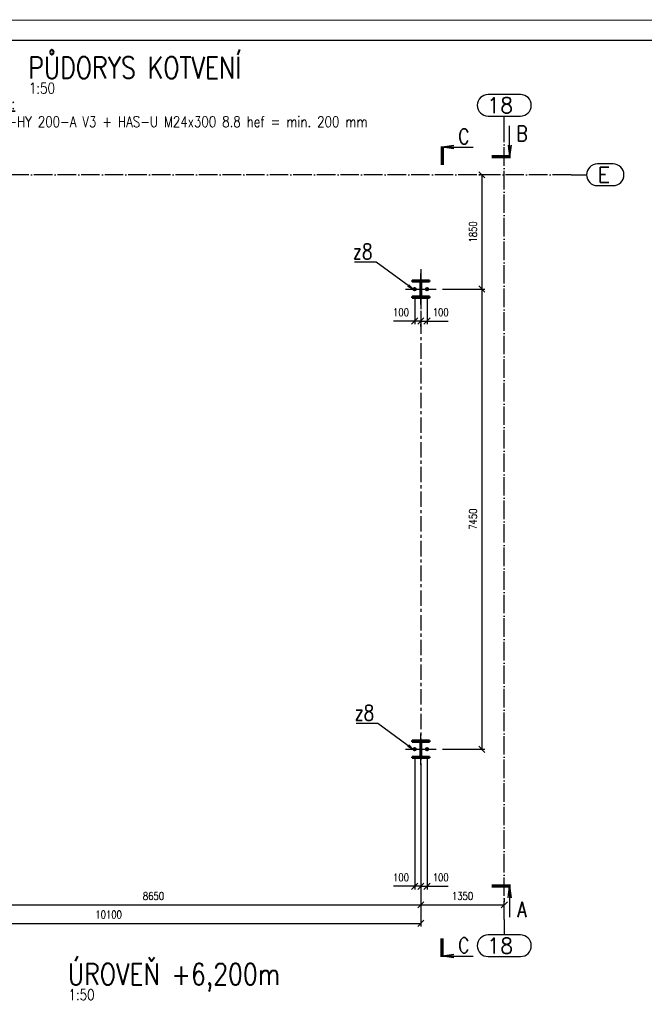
# Paper-space layout 'Layout1' of a CAD drawing. Extents: x -2 to 1033, y -36 to 596.
# Tile 10 of 56: x 130 to 332, y 275 to 594. Entities that reach past the tile are written whole.
import ezdxf
from ezdxf.enums import TextEntityAlignment as Align

# ---------------------------------------------------------------- set-up
doc = ezdxf.new("R2010")
doc.units = 0
for name, pattern in [('ACAD_ISO02W100', [15, 12, -3]), ('ACAD_ISO04W100', [30.5, 24, -3, 0.5, -3]), ('HP_01_CER_B', [8, 5, -1, 1, -1])]:
    doc.linetypes.add(name, pattern=pattern)
doc.layers.get('0').update_dxf_attribs({"linetype": 'CONTINUOUS'})
doc.layers.get('DEFPOINTS').update_dxf_attribs({"color": 132, "linetype": 'CONTINUOUS'})
doc.layers.add('RAMECEK_HP', color=251, linetype='CONTINUOUS')
for name, color, linetype, lineweight in [('SS_KOTVY', 2, 'CONTINUOUS', 35), ('SS_KOTY', 3, 'CONTINUOUS', 25), ('SS_OSY_025', 7, 'HP_01_CER_B', 25), ('SS_PLNA_025', 7, 'CONTINUOUS', 25), ('SS_POPIS_PROFILU', 13, 'CONTINUOUS', 25), ('SS_REZ', 6, 'CONTINUOUS', 70), ('SS_SLOUPY', 143, 'CONTINUOUS', 50), ('SS_SRAFY', 8, 'CONTINUOUS', 18), ('SS_TEXT35', 2, 'CONTINUOUS', 35), ('SS_TEXT7', 6, 'CONTINUOUS', 70)]:
    doc.layers.add(name, color=color, linetype=linetype, lineweight=lineweight)
doc.styles.add('ROMANS', font='romans.shx', dxfattribs={"width": 0.8})
doc.styles.add('romans.shx', font='romans.shx', dxfattribs={"height": 5})
doc.dimstyles.new('A-1_(2.5)_50AS', dxfattribs={"dimtxt": 2.5, "dimasz": 2, "dimexe": 1, "dimexo": 2, "dimgap": 0, "dimtad": 0, "dimdec": 1, "dimlfac": 50, "dimrnd": 1, "dimtxsty": 'ROMANS', "dimblk1": 'OBLIQUE', "dimblk2": 'OBLIQUE', "dimsah": 1, "dimcen": 2, "dimclrd": 256, "dimclre": 256, "dimclrt": 256, "dimadec": 1, "dimazin": 2, "dimtfac": 0.714286, "dimtdec": 1, "dimtmove": 0, "dimatfit": 3, "dimldrblk": 'OPEN', "dimfxl": 1, "dimtvp": 1.142857, "dimtfill": 1, "dimtolj": 1, "dimlwd": -1, "dimlwe": -1, "dimarcsym": 0})
pattern_1 = [(45, (-3807.25321, -274.841623), (-0.0449012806, 0.0449012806), [])]

# ---------------------------------------------------------------- blocks, each defined once
blk = doc.blocks.new('*U6')
at = {"layer": 'RAMECEK_HP', "lineweight": 35, "const_width": 0.35}
for points in [[(0, 594), (0, 0), (841, 0), (841, 594)], [(6.5, 587.5), (6.5, 6.5), (834.5, 6.5), (834.5, 587.5)]]:
    blk.add_lwpolyline(points, close=True, dxfattribs=at)
at = {"layer": 'DEFPOINTS', "style": 'ROMANS', "width": 0.8}
blk.add_attdef('TISK', text='', height=10, dxfattribs=at).set_placement((841, -33), align=Align.RIGHT)
blk = doc.blocks.new('0KRIZ(Z)')
at = {"color": 0, "linetype": 'ByBlock', "ltscale": 0.5}
for p, q in [((0, -0.5), (0, 0.5)), ((-0.5, 0), (0.5, 0)), ((0, 0), (0, 0, 1))]:
    blk.add_line(p, q, dxfattribs=at)
blk = doc.blocks.new('_Oblique')
at = {"color": 0, "linetype": 'ByBlock', "lineweight": -2}
blk.add_line((-0.5, -0.5), (0.5, 0.5), dxfattribs=at)
blk = doc.blocks.new('*D10')
at = {"layer": 'DEFPOINTS', "color": 0, "transparency": 16777216}
for p in [(286.85, 543.96), (264.85, 506.96), (279.57, 506.96)]:
    blk.add_point(p, dxfattribs=at)
at = {"layer": 'SS_KOTY', "transparency": 16777216}
for p, q in [((284.85, 543.96), (278.57, 543.96)), ((279.57, 543.96), (279.57, 506.96)), ((266.85, 506.96), (280.57, 506.96))]:
    blk.add_line(p, q, dxfattribs=at)
at = {"layer": 'SS_KOTY', "transparency": 16777216, "xscale": 2, "yscale": 2, "zscale": 2}
for p, rotation in [((279.57, 543.96), 90), ((279.57, 506.96), 270)]:
    blk.add_blockref('_Oblique', p, dxfattribs=dict(at, rotation=rotation))
at = {"layer": 'SS_KOTY', "transparency": 16777216, "insert": (276.72, 525.46), "char_height": 2.5, "attachment_point": 5, "rotation": 90, "style": 'ROMANS', "bg_fill": 3, "box_fill_scale": 1.1, "bg_fill_color": 256, "bg_fill_true_color": 13158600, "bg_fill_transparency": 0}
blk.add_mtext('\\A1;1850', dxfattribs=at)
blk = doc.blocks.new('_OPEN')
at = {"color": 0, "linetype": 'ByBlock'}
for p, q in [((-1, 0.17), (0, 0)), ((0, 0), (-1, -0.17)), ((0, 0), (-1, 0))]:
    blk.add_line(p, q, dxfattribs=at)
blk = doc.blocks.new('*D11')
at = {"layer": 'DEFPOINTS', "color": 0, "transparency": 16777216}
for p in [(264.85, 506.96), (264.85, 357.96, -10), (279.57, 357.96)]:
    blk.add_point(p, dxfattribs=at)
at = {"layer": 'SS_KOTY', "transparency": 16777216}
for p, q in [((266.85, 506.96), (280.57, 506.96)), ((279.57, 506.96), (279.57, 357.96)), ((266.85, 357.96), (280.57, 357.96))]:
    blk.add_line(p, q, dxfattribs=at)
at = {"layer": 'SS_KOTY', "transparency": 16777216, "xscale": 2, "yscale": 2, "zscale": 2}
for p, rotation in [((279.57, 506.96), 90), ((279.57, 357.96), 270)]:
    blk.add_blockref('_Oblique', p, dxfattribs=dict(at, rotation=rotation))
at = {"layer": 'SS_KOTY', "transparency": 16777216, "insert": (276.72, 432.46), "char_height": 2.5, "attachment_point": 5, "rotation": 90, "style": 'ROMANS', "bg_fill": 3, "box_fill_scale": 1.1, "bg_fill_color": 256, "bg_fill_true_color": 13158600, "bg_fill_transparency": 0}
blk.add_mtext('\\A1;7450', dxfattribs=at)
blk = doc.blocks.new('*D16')
at = {"layer": 'DEFPOINTS', "color": 0, "transparency": 16777216}
for p in [(259.85, 347.83), (86.85, 313.96), (259.85, 307.6)]:
    blk.add_point(p, dxfattribs=at)
at = {"layer": 'SS_KOTY', "transparency": 16777216}
for p, q in [((259.85, 345.83), (259.85, 306.6)), ((86.85, 311.96), (86.85, 306.6)), ((86.85, 307.6), (259.85, 307.6))]:
    blk.add_line(p, q, dxfattribs=at)
at = {"layer": 'SS_KOTY', "transparency": 16777216, "xscale": 2, "yscale": 2, "zscale": 2, "rotation": 180}
blk.add_blockref('_Oblique', (86.85, 307.6), dxfattribs=at)
at = {"layer": 'SS_KOTY', "transparency": 16777216, "xscale": 2, "yscale": 2, "zscale": 2}
blk.add_blockref('_Oblique', (259.85, 307.6), dxfattribs=at)
at = {"layer": 'SS_KOTY', "transparency": 16777216, "insert": (173.35, 310.46), "char_height": 2.5, "attachment_point": 5, "style": 'ROMANS', "bg_fill": 3, "box_fill_scale": 1.1, "bg_fill_color": 256, "bg_fill_true_color": 13158600, "bg_fill_transparency": 0}
blk.add_mtext('\\A1;8650', dxfattribs=at)
blk = doc.blocks.new('*D17')
at = {"layer": 'DEFPOINTS', "color": 0, "transparency": 16777216}
for p in [(259.85, 347.83), (286.85, 307.6), (286.85, 307.6)]:
    blk.add_point(p, dxfattribs=at)
at = {"layer": 'SS_KOTY', "transparency": 16777216}
for p, q in [((259.85, 345.83), (259.85, 306.6)), ((286.85, 309.6), (286.85, 308.6)), ((259.85, 307.6), (286.85, 307.6))]:
    blk.add_line(p, q, dxfattribs=at)
at = {"layer": 'SS_KOTY', "transparency": 16777216, "xscale": 2, "yscale": 2, "zscale": 2, "rotation": 180}
blk.add_blockref('_Oblique', (259.85, 307.6), dxfattribs=at)
at = {"layer": 'SS_KOTY', "transparency": 16777216, "xscale": 2, "yscale": 2, "zscale": 2}
blk.add_blockref('_Oblique', (286.85, 307.6), dxfattribs=at)
at = {"layer": 'SS_KOTY', "transparency": 16777216, "insert": (273.35, 310.46), "char_height": 2.5, "attachment_point": 5, "style": 'ROMANS', "bg_fill": 3, "box_fill_scale": 1.1, "bg_fill_color": 256, "bg_fill_true_color": 13158600, "bg_fill_transparency": 0}
blk.add_mtext('\\A1;1350', dxfattribs=at)
blk = doc.blocks.new('*D18')
at = {"layer": 'DEFPOINTS', "color": 0, "transparency": 16777216}
for p in [(259.85, 347.83), (57.85, 314.78), (259.85, 301.6)]:
    blk.add_point(p, dxfattribs=at)
at = {"layer": 'SS_KOTY', "transparency": 16777216}
for p, q in [((259.85, 345.83), (259.85, 300.6)), ((57.85, 312.78), (57.85, 300.6)), ((57.85, 301.6), (259.85, 301.6))]:
    blk.add_line(p, q, dxfattribs=at)
at = {"layer": 'SS_KOTY', "transparency": 16777216, "xscale": 2, "yscale": 2, "zscale": 2, "rotation": 180}
blk.add_blockref('_Oblique', (57.85, 301.6), dxfattribs=at)
at = {"layer": 'SS_KOTY', "transparency": 16777216, "xscale": 2, "yscale": 2, "zscale": 2}
blk.add_blockref('_Oblique', (259.85, 301.6), dxfattribs=at)
at = {"layer": 'SS_KOTY', "transparency": 16777216, "insert": (158.85, 304.46), "char_height": 2.5, "attachment_point": 5, "style": 'ROMANS', "bg_fill": 3, "box_fill_scale": 1.1, "bg_fill_color": 256, "bg_fill_true_color": 13158600, "bg_fill_transparency": 0}
blk.add_mtext('\\A1;10100', dxfattribs=at)
blk = doc.blocks.new('*D19')
at = {"layer": 'DEFPOINTS', "color": 0, "transparency": 16777216}
for p in [(257.85, 357.52, 1), (259.85, 347.83, 10), (257.85, 313.6)]:
    blk.add_point(p, dxfattribs=at)
at = {"layer": 'SS_KOTY', "transparency": 16777216}
for p, q in [((257.85, 355.52), (257.85, 312.6)), ((259.85, 345.83), (259.85, 312.6)), ((257.85, 313.6), (250.99, 313.6)), ((259.85, 313.6), (257.85, 313.6))]:
    blk.add_line(p, q, dxfattribs=at)
at = {"layer": 'SS_KOTY', "transparency": 16777216, "xscale": 2, "yscale": 2, "zscale": 2, "rotation": 180}
blk.add_blockref('_Oblique', (257.85, 313.6), dxfattribs=at)
at = {"layer": 'SS_KOTY', "transparency": 16777216, "xscale": 2, "yscale": 2, "zscale": 2}
blk.add_blockref('_Oblique', (259.85, 313.6), dxfattribs=at)
at = {"layer": 'SS_KOTY', "transparency": 16777216, "insert": (253.42, 316.46), "char_height": 2.5, "attachment_point": 5, "style": 'ROMANS', "bg_fill": 3, "box_fill_scale": 1.1, "bg_fill_color": 256, "bg_fill_true_color": 13158600, "bg_fill_transparency": 0}
blk.add_mtext('\\A1;100', dxfattribs=at)
blk = doc.blocks.new('*D20')
at = {"layer": 'DEFPOINTS', "color": 0, "transparency": 16777216}
for p in [(261.85, 357.52, 1), (259.85, 352.96), (261.85, 313.6)]:
    blk.add_point(p, dxfattribs=at)
at = {"layer": 'SS_KOTY', "transparency": 16777216}
for p, q in [((261.85, 355.52), (261.85, 312.6)), ((259.85, 350.96), (259.85, 312.6)), ((259.85, 313.6), (261.85, 313.6)), ((261.85, 313.6), (268.7, 313.6))]:
    blk.add_line(p, q, dxfattribs=at)
at = {"layer": 'SS_KOTY', "transparency": 16777216, "xscale": 2, "yscale": 2, "zscale": 2, "rotation": 180}
blk.add_blockref('_Oblique', (259.85, 313.6), dxfattribs=at)
at = {"layer": 'SS_KOTY', "transparency": 16777216, "xscale": 2, "yscale": 2, "zscale": 2}
blk.add_blockref('_Oblique', (261.85, 313.6), dxfattribs=at)
at = {"layer": 'SS_KOTY', "transparency": 16777216, "insert": (266.28, 316.46), "char_height": 2.5, "attachment_point": 5, "style": 'ROMANS', "bg_fill": 3, "box_fill_scale": 1.1, "bg_fill_color": 256, "bg_fill_true_color": 13158600, "bg_fill_transparency": 0}
blk.add_mtext('\\A1;100', dxfattribs=at)
blk = doc.blocks.new('*D23')
at = {"layer": 'DEFPOINTS', "color": 0, "transparency": 16777216}
for p in [(257.85, 506.52, 1), (257.85, 496.6), (259.85, 496.83, 10)]:
    blk.add_point(p, dxfattribs=at)
at = {"layer": 'SS_KOTY', "transparency": 16777216}
for p, q in [((257.85, 504.52), (257.85, 495.6)), ((257.85, 496.6), (250.99, 496.6)), ((259.85, 496.6), (257.85, 496.6)), ((259.85, 494.83), (259.85, 495.6))]:
    blk.add_line(p, q, dxfattribs=at)
at = {"layer": 'SS_KOTY', "transparency": 16777216, "xscale": 2, "yscale": 2, "zscale": 2, "rotation": 180}
blk.add_blockref('_Oblique', (257.85, 496.6), dxfattribs=at)
at = {"layer": 'SS_KOTY', "transparency": 16777216, "xscale": 2, "yscale": 2, "zscale": 2}
blk.add_blockref('_Oblique', (259.85, 496.6), dxfattribs=at)
at = {"layer": 'SS_KOTY', "transparency": 16777216, "insert": (253.42, 499.46), "char_height": 2.5, "attachment_point": 5, "style": 'ROMANS', "bg_fill": 3, "box_fill_scale": 1.1, "bg_fill_color": 256, "bg_fill_true_color": 13158600, "bg_fill_transparency": 0}
blk.add_mtext('\\A1;100', dxfattribs=at)
blk = doc.blocks.new('*D24')
at = {"layer": 'DEFPOINTS', "color": 0, "transparency": 16777216}
for p in [(261.85, 506.52, 1), (259.85, 501.96), (261.85, 496.6)]:
    blk.add_point(p, dxfattribs=at)
at = {"layer": 'SS_KOTY', "transparency": 16777216}
for p, q in [((261.85, 504.52), (261.85, 495.6)), ((259.85, 499.96), (259.85, 495.6)), ((259.85, 496.6), (261.85, 496.6)), ((261.85, 496.6), (268.7, 496.6))]:
    blk.add_line(p, q, dxfattribs=at)
at = {"layer": 'SS_KOTY', "transparency": 16777216, "xscale": 2, "yscale": 2, "zscale": 2, "rotation": 180}
blk.add_blockref('_Oblique', (259.85, 496.6), dxfattribs=at)
at = {"layer": 'SS_KOTY', "transparency": 16777216, "xscale": 2, "yscale": 2, "zscale": 2}
blk.add_blockref('_Oblique', (261.85, 496.6), dxfattribs=at)
at = {"layer": 'SS_KOTY', "transparency": 16777216, "insert": (266.28, 499.46), "char_height": 2.5, "attachment_point": 5, "style": 'ROMANS', "bg_fill": 3, "box_fill_scale": 1.1, "bg_fill_color": 256, "bg_fill_true_color": 13158600, "bg_fill_transparency": 0}
blk.add_mtext('\\A1;100', dxfattribs=at)
blk = doc.blocks.new('*U86')
at = {"layer": 'SS_PLNA_025'}
blk.add_lwpolyline([(3.78, -6.25), (0, -5.72), (3.78, -5.2), (0, -5.72), (10, -5.72)], dxfattribs=at)
at = {"layer": 'SS_REZ'}
blk.add_line((0, -5.99), (0, 0), dxfattribs=at)
at = {"layer": 'SS_TEXT7', "style": 'ROMANS', "width": 0.8}
blk.add_attdef('REZs', text='', height=5, dxfattribs=at).set_placement((7, -4.72), align=Align.CENTER)
blk = doc.blocks.new('*U82')
at = {"layer": 'SS_PLNA_025'}
blk.add_lwpolyline([(5.2, -3.78), (5.72, 0), (6.25, -3.78), (5.72, 0), (5.72, -10)], dxfattribs=at)
at = {"layer": 'SS_REZ'}
blk.add_line((5.99, 0), (0, 0), dxfattribs=at)
at = {"layer": 'SS_TEXT7', "style": 'ROMANS', "width": 0.8}
blk.add_attdef('REZv', text='', height=5, dxfattribs=at).set_placement((9.72, -10), align=Align.CENTER)
blk = doc.blocks.new('*U84')
at = {"layer": 'SS_PLNA_025'}
blk.add_lwpolyline([(5.2, 3.78), (5.72, 0), (6.25, 3.78), (5.72, 0), (5.72, 10)], dxfattribs=at)
at = {"layer": 'SS_REZ'}
blk.add_line((5.99, 0), (0, 0), dxfattribs=at)
at = {"layer": 'SS_TEXT7', "style": 'ROMANS', "width": 0.8}
blk.add_attdef('REZv', text='', height=5, dxfattribs=at).set_placement((9.72, 5), align=Align.CENTER)
blk = doc.blocks.new('*U87')
at = {"layer": 'SS_PLNA_025'}
blk.add_lwpolyline([(3.78, 5.2), (0, 5.72), (3.78, 6.25), (0, 5.72), (10, 5.72)], dxfattribs=at)
at = {"layer": 'SS_REZ'}
blk.add_line((0, 5.99), (0, 0), dxfattribs=at)
at = {"layer": 'SS_TEXT7', "style": 'ROMANS', "width": 0.8}
blk.add_attdef('REZs', text='', height=5, dxfattribs=at).set_placement((7, 6.72), align=Align.CENTER)

psp = doc.layouts.get("Layout1")

# ---------------------------------------------------------------- linework, layer by layer
at = {"layer": 'SS_OSY_025', "linetype": 'Continuous', "ltscale": 0.25}
for p, q in [((292.073, 569.9574), (281.6206, 569.9574)), ((281.6206, 562.9574), (292.073, 562.9574)), ((322.041, 547.4584), (316.9458, 547.4584)), ((316.9458, 540.4584), (322.041, 540.4584)), ((292.073, 297.8594), (281.6206, 297.8594)), ((281.6206, 290.8594), (292.073, 290.8594))]:
    psp.add_line(p, q, dxfattribs=at)
at = {"layer": 'SS_OSY_025', "linetype": 'ACAD_ISO04W100', "ltscale": 0.25}
for p, q in [((286.8468, 557.9574), (286.8468, 562.9574)), ((286.8468, 557.9584), (286.8468, 557.9574)), ((308.4468, 543.9584), (308.4458, 543.9584)), ((308.4458, 543.9584), (313.4458, 543.9584)), ((286.8468, 302.8584), (286.8468, 302.8594)), ((286.8468, 302.8594), (286.8468, 297.8594))]:
    psp.add_line(p, q, dxfattribs=at)
at = {"layer": 'SS_OSY_025'}
psp.add_line((259.8468, 513.417), (259.8468, 347.8284), dxfattribs=at)
at = {"layer": 'SS_OSY_025', "linetype": 'Continuous', "ltscale": 0.25}
for centre, start, end in [((281.6206, 566.4574), 90, 270), ((292.073, 566.4574), 270, 90), ((316.9458, 543.9584), 90, 270), ((322.041, 543.9584), 270, 90), ((281.6206, 294.3594), 90, 270), ((292.073, 294.3594), 270, 90)]:
    psp.add_arc(centre, 3.5, start, end, dxfattribs=at)
at = {"layer": 'SS_SLOUPY', "color": 1, "linetype": 'Continuous', "ltscale": 0.25}
for p, q in [((262.6468, 509.7584), (257.0468, 509.7584)), ((257.0468, 509.7584), (257.0468, 509.3984)), ((257.0468, 509.3984), (259.2618, 509.3984)), ((260.4318, 509.3984), (262.6468, 509.3984)), ((262.6468, 509.3984), (262.6468, 509.7584)), ((262.6468, 360.7584), (257.0468, 360.7584)), ((257.0468, 360.7584), (257.0468, 360.3984)), ((257.0468, 360.3984), (259.2618, 360.3984)), ((260.4318, 360.3984), (262.6468, 360.3984)), ((262.6468, 360.3984), (262.6468, 360.7584))]:
    psp.add_line(p, q, dxfattribs=at)
at = {"layer": 'SS_SLOUPY', "color": 1, "linetype": 'Continuous', "ltscale": 0.25, "extrusion": (0, 0, -1)}
for centre, start, end in [((-259.2618, 508.9184), 90, 180), ((-260.4318, 508.9184), 0, 90), ((-259.2618, 359.9184), 90, 180), ((-260.4318, 359.9184), 0, 90)]:
    psp.add_arc(centre, 0.48, start, end, dxfattribs=at)

# ---------------------------------------------------------------- block references
at = {"layer": 'RAMECEK_HP'}
psp.add_blockref('*U6', (0, 0), dxfattribs=at)
at = {"layer": 'SS_OSY_025', "xscale": 10, "yscale": 10}
for p in [(259.8468, 506.9584), (259.8468, 357.9584, -10)]:
    psp.add_blockref('0KRIZ(Z)', p, dxfattribs=at)
at = {"layer": 'SS_REZ'}
for name, p, values in [('*U87', (266.7628, 547.1661), {'REZs': 'C'}), ('*U84', (282.8594, 549.8054, -10), {'REZv': 'B'}), ('*U86', (266.7628, 296.7033), {'REZs': 'C'})]:
    psp.add_blockref(name, p, dxfattribs=at).add_auto_attribs(values)

# ---------------------------------------------------------------- texts
at = {"layer": 'SS_OSY_025', "color": 7, "style": 'romans.shx'}
for s, p in [('18', (281.1817, 563.9574)), ('E', (317.003, 541.4584)), ('18', (281.1817, 291.8594))]:
    psp.add_text(s, height=5, dxfattribs=at).set_placement(p)
at = {"layer": 'SS_POPIS_PROFILU', "color": 6, "style": 'romans.shx', "width": 0.8}
for s, p in [('PŮDORYS KOTVENÍ', (132.8363, 575.1584)), ('ÚROVEŇ +6,200m', (145.6396, 281.6396))]:
    psp.add_text(s, height=7, dxfattribs=at).set_placement(p)
at = {"layer": 'SS_POPIS_PROFILU', "color": 2, "style": 'romans.shx', "width": 0.8}
for p in [(133.0865, 570.2584), (145.8898, 276.7396)]:
    psp.add_text('1:50', height=3.5, dxfattribs=at).set_placement(p)
at = {"layer": 'SS_POPIS_PROFILU', "color": 4, "style": 'romans.shx', "width": 0.8}
for p in [(237.8648, 516.6227), (238.4114, 367.286)]:
    psp.add_text('z8', height=5, dxfattribs=at).set_placement(p)
at = {"layer": 'SS_TEXT35', "insert": (98.7367, 568.7187), "char_height": 3.5, "attachment_point": 1, "style": 'ROMANS'}
psp.add_mtext_dynamic_manual_height_columns('{\\LPOUŽITÉ KOTVY:\\P}z8 - HILTI HIT-HY 200-A V3 + HAS-U M24x300 8.8 hef = min. 200 mm', width=239.392882, gutter_width=12.5, heights=[0], dxfattribs=at)

# ---------------------------------------------------------------- next in the draw order: dimensions: what is measured, and where the dimension line sits
at = {"layer": 'SS_KOTY'}
dim = psp.add_linear_dim(base=(279.5745, 506.9584), p1=(286.8468, 543.9584), p2=(264.8468, 506.9584), angle=90, dimstyle='A-1_(2.5)_50AS', dxfattribs=at)
dim.commit()
dim.dimension.update_dxf_attribs({"geometry": '*D10', "text_midpoint": (276.7174, 525.4584)})
dim = psp.add_linear_dim(base=(257.8468, 496.6045), p1=(259.8468, 496.8284, 10), p2=(257.8468, 506.5184, 1), dimstyle='A-1_(2.5)_50AS', dxfattribs=at)
dim.commit()
dim.dimension.update_dxf_attribs({"geometry": '*D23', "text_midpoint": (253.4182, 499.4617)})
dim = psp.add_linear_dim(base=(259.8468, 307.6045), p1=(86.8468, 313.9584), p2=(259.8468, 347.8284), dimstyle='A-1_(2.5)_50AS', override={"dimtmove": 1}, dxfattribs=at)
dim.commit()
dim.dimension.update_dxf_attribs({"geometry": '*D16', "text_midpoint": (173.3468, 310.4617)})

# ---------------------------------------------------------------- next in the draw order: linework, layer by layer
at = {"layer": 'SS_OSY_025', "linetype": 'ACAD_ISO04W100', "ltscale": 0.25}
psp.add_line((308.4468, 543.9584), (33.4392, 543.9584), dxfattribs=at)
at = {"layer": 'SS_SLOUPY', "color": 1, "linetype": 'Continuous', "ltscale": 0.25}
psp.add_line((257.0468, 504.5184), (257.0468, 504.1584), dxfattribs=at)

# ---------------------------------------------------------------- next in the draw order: dimensions: what is measured, and where the dimension line sits
at = {"layer": 'SS_KOTY'}
dim = psp.add_linear_dim(base=(279.5745, 357.9584), p1=(264.8468, 506.9584), p2=(264.8468, 357.9584, -10), angle=90, dimstyle='A-1_(2.5)_50AS', override={"dimtmove": 1}, dxfattribs=at)
dim.commit()
dim.dimension.update_dxf_attribs({"geometry": '*D11', "text_midpoint": (276.7174, 432.4584)})
dim = psp.add_linear_dim(base=(286.8468, 307.6045), p1=(259.8468, 347.8284), p2=(286.8468, 307.6045), dimstyle='A-1_(2.5)_50AS', override={"dimtmove": 1}, dxfattribs=at)
dim.commit()
dim.dimension.update_dxf_attribs({"geometry": '*D17', "text_midpoint": (273.3468, 310.4617)})

# ---------------------------------------------------------------- next in the draw order: linework, layer by layer
at = {"layer": 'SS_OSY_025', "linetype": 'ACAD_ISO04W100', "ltscale": 0.25}
psp.add_line((286.8468, 302.8584), (286.8468, 557.9584), dxfattribs=at)

# ---------------------------------------------------------------- next in the draw order: block references
at = {"layer": 'SS_REZ'}
psp.add_blockref('*U82', (282.8594, 313.6045, -10), dxfattribs=at).add_auto_attribs({'REZv': 'A'})

# ---------------------------------------------------------------- next in the draw order: dimensions: what is measured, and where the dimension line sits
at = {"layer": 'SS_KOTY'}
for base, p1, p2, picture, middle in [((261.8468, 496.6045), (259.8468, 501.9584), (261.8468, 506.5184, 1), '*D24', (266.2754, 499.4617)), ((259.8468, 301.6045), (57.8468, 314.7815), (259.8468, 347.8284), '*D18', (158.8468, 304.4617))]:
    dim = psp.add_linear_dim(base=base, p1=p1, p2=p2, dimstyle='A-1_(2.5)_50AS', dxfattribs=at)
    dim.commit()
    dim.dimension.update_dxf_attribs({"geometry": picture, "text_midpoint": middle})

# ---------------------------------------------------------------- next in the draw order: hatches: boundary and pattern name
at = {"layer": 'SS_SRAFY'}
h = psp.add_hatch(dxfattribs=at)
h.set_pattern_fill('ANSI31', color=5, scale=0.02, style=0)
h.set_pattern_definition(pattern_1)
h.paths.add_polyline_path([(257.0468, 504.5184), (257.0468, 504.1584), (262.6468, 504.1584), (262.6468, 504.5184), (260.4318, 504.5184, -0.41421356), (259.9518, 504.9984), (259.9518, 508.9184, -0.41421356), (260.4318, 509.3984), (262.6468, 509.3984), (262.6468, 509.7584), (257.0468, 509.7584), (257.0468, 509.3984), (259.2618, 509.3984, -0.41421356), (259.7418, 508.9184), (259.7418, 504.9984, -0.41421356), (259.2618, 504.5184)], flags=0)

# ---------------------------------------------------------------- next in the draw order: linework, layer by layer
at = {"layer": 'SS_KOTVY', "color": 7, "linetype": 'ACAD_ISO04W100', "ltscale": 0.25}
for p, q in [((257.4068, 506.9584), (258.2868, 506.9584)), ((257.6068, 506.9584), (258.0868, 506.9584)), ((257.8468, 506.5184), (257.8468, 507.3984)), ((257.8468, 506.7184), (257.8468, 507.1984)), ((257.8468, 506.9584), (257.8468, 506.9584)), ((261.4068, 506.9584), (262.2868, 506.9584)), ((261.6068, 506.9584), (262.0868, 506.9584)), ((261.8468, 506.5184), (261.8468, 507.3984)), ((261.8468, 506.7184), (261.8468, 507.1984)), ((261.8468, 506.9584), (261.8468, 506.9584))]:
    psp.add_line(p, q, dxfattribs=at)
at = {"layer": 'SS_KOTVY', "color": 1, "linetype": 'Continuous', "ltscale": 0.25}
for p, q in [((257.8468, 507.3744), (257.4865, 507.1664)), ((257.4865, 507.1664), (257.4865, 506.7504)), ((258.2071, 507.1664), (257.8468, 507.3744)), ((258.2071, 506.7504), (258.2071, 507.1664)), ((261.8468, 507.3744), (261.4865, 507.1664)), ((261.4865, 507.1664), (261.4865, 506.7504)), ((262.2071, 507.1664), (261.8468, 507.3744)), ((262.2071, 506.7504), (262.2071, 507.1664)), ((257.4865, 506.7504), (257.8468, 506.5424)), ((257.8468, 506.5424), (258.2071, 506.7504)), ((261.4865, 506.7504), (261.8468, 506.5424)), ((261.8468, 506.5424), (262.2071, 506.7504))]:
    psp.add_line(p, q, dxfattribs=at)
for centre, radius in [((257.8468, 506.9584), 0.44), ((257.8468, 506.9584), 0.24), ((261.8468, 506.9584), 0.44), ((261.8468, 506.9584), 0.24)]:
    psp.add_circle(centre, radius, dxfattribs=at)
at = {"layer": 'SS_POPIS_PROFILU', "color": 0, "linetype": 'ByBlock'}
for p, q in [((257.4088, 506.9166), (255.5952, 507.8232)), ((257.4088, 506.9166), (255.7912, 508.0928)), ((255.9872, 508.3624), (257.4088, 506.9166))]:
    psp.add_line(p, q, dxfattribs=at)
at = {"layer": 'SS_POPIS_PROFILU', "color": 13}
psp.add_lwpolyline([(257.4088, 506.9166), (245.4354, 515.6227), (238.3878, 515.6227)], dxfattribs=at)
at = {"layer": 'SS_SLOUPY', "color": 1, "linetype": 'Continuous', "ltscale": 0.25}
for p, q in [((259.7418, 508.9184), (259.7418, 504.9984)), ((259.9518, 504.9984), (259.9518, 508.9184)), ((259.2618, 504.5184), (257.0468, 504.5184)), ((257.0468, 504.1584), (262.6468, 504.1584)), ((262.6468, 504.5184), (260.4318, 504.5184)), ((262.6468, 504.1584), (262.6468, 504.5184))]:
    psp.add_line(p, q, dxfattribs=at)
at = {"layer": 'SS_SLOUPY', "color": 7, "linetype": 'ACAD_ISO04W100', "ltscale": 0.25}
psp.add_line((259.8468, 506.9584), (259.8468, 506.9584), dxfattribs=at)
at = {"layer": 'SS_SLOUPY', "color": 3, "linetype": 'ACAD_ISO02W100', "ltscale": 0.25}
for centre in [(257.8468, 506.9584), (261.8468, 506.9584)]:
    psp.add_circle(centre, 0.26, dxfattribs=at)
at = {"layer": 'SS_SLOUPY', "color": 1, "linetype": 'Continuous', "ltscale": 0.25, "extrusion": (0, 0, -1)}
for centre, start, end in [((-259.2618, 504.9984), 180, 270), ((-260.4318, 504.9984), 270, 0)]:
    psp.add_arc(centre, 0.48, start, end, dxfattribs=at)

# ---------------------------------------------------------------- next in the draw order: dimensions: what is measured, and where the dimension line sits
at = {"layer": 'SS_KOTY'}
dim = psp.add_linear_dim(base=(257.8468, 313.6045, -10), p1=(259.8468, 347.8284), p2=(257.8468, 357.5184, -9), dimstyle='A-1_(2.5)_50AS', dxfattribs=at)
dim.commit()
dim.dimension.update_dxf_attribs({"geometry": '*D19', "text_midpoint": (253.4182, 316.4617, -10)})

# ---------------------------------------------------------------- next in the draw order: linework, layer by layer
at = {"layer": 'SS_SLOUPY', "color": 1, "linetype": 'Continuous', "ltscale": 0.25}
psp.add_line((257.0468, 355.5184), (257.0468, 355.1584), dxfattribs=at)

# ---------------------------------------------------------------- next in the draw order: dimensions: what is measured, and where the dimension line sits
at = {"layer": 'SS_KOTY'}
dim = psp.add_linear_dim(base=(261.8468, 313.6045, -10), p1=(259.8468, 352.9584, -10), p2=(261.8468, 357.5184, -9), dimstyle='A-1_(2.5)_50AS', dxfattribs=at)
dim.commit()
dim.dimension.update_dxf_attribs({"geometry": '*D20', "text_midpoint": (266.2754, 316.4617, -10)})

# ---------------------------------------------------------------- next in the draw order: hatches: boundary and pattern name
at = {"layer": 'SS_SRAFY'}
h = psp.add_hatch(dxfattribs=at)
h.set_pattern_fill('ANSI31', color=5, scale=0.02, style=0)
h.set_pattern_definition(pattern_1)
h.paths.add_polyline_path([(257.0468, 355.5184), (257.0468, 355.1584), (262.6468, 355.1584), (262.6468, 355.5184), (260.4318, 355.5184, -0.41421356), (259.9518, 355.9984), (259.9518, 359.9184, -0.41421356), (260.4318, 360.3984), (262.6468, 360.3984), (262.6468, 360.7584), (257.0468, 360.7584), (257.0468, 360.3984), (259.2618, 360.3984, -0.41421356), (259.7418, 359.9184), (259.7418, 355.9984, -0.41421356), (259.2618, 355.5184)], flags=0)

# ---------------------------------------------------------------- next in the draw order: linework, layer by layer
at = {"layer": 'SS_KOTVY', "color": 7, "linetype": 'ACAD_ISO04W100', "ltscale": 0.25}
for p, q in [((257.4068, 357.9584), (258.2868, 357.9584)), ((257.6068, 357.9584), (258.0868, 357.9584)), ((257.8468, 357.5184), (257.8468, 358.3984)), ((257.8468, 357.7184), (257.8468, 358.1984)), ((257.8468, 357.9584), (257.8468, 357.9584)), ((261.4068, 357.9584), (262.2868, 357.9584)), ((261.6068, 357.9584), (262.0868, 357.9584)), ((261.8468, 357.5184), (261.8468, 358.3984)), ((261.8468, 357.7184), (261.8468, 358.1984)), ((261.8468, 357.9584), (261.8468, 357.9584))]:
    psp.add_line(p, q, dxfattribs=at)
at = {"layer": 'SS_KOTVY', "color": 1, "linetype": 'Continuous', "ltscale": 0.25}
for p, q in [((257.8468, 358.3744), (257.4865, 358.1664)), ((257.4865, 358.1664), (257.4865, 357.7504)), ((257.4865, 357.7504), (257.8468, 357.5424)), ((258.2071, 358.1664), (257.8468, 358.3744)), ((257.8468, 357.5424), (258.2071, 357.7504)), ((258.2071, 357.7504), (258.2071, 358.1664)), ((261.8468, 358.3744), (261.4865, 358.1664)), ((261.4865, 358.1664), (261.4865, 357.7504)), ((261.4865, 357.7504), (261.8468, 357.5424)), ((262.2071, 358.1664), (261.8468, 358.3744)), ((261.8468, 357.5424), (262.2071, 357.7504)), ((262.2071, 357.7504), (262.2071, 358.1664))]:
    psp.add_line(p, q, dxfattribs=at)
for centre, radius in [((257.8468, 357.9584), 0.44), ((257.8468, 357.9584), 0.24), ((261.8468, 357.9584), 0.44), ((261.8468, 357.9584), 0.24)]:
    psp.add_circle(centre, radius, dxfattribs=at)
at = {"layer": 'SS_POPIS_PROFILU', "color": 0, "linetype": 'ByBlock'}
for p, q in [((257.4081, 357.9244), (255.5973, 358.8366)), ((257.4081, 357.9244), (255.7941, 359.1055)), ((255.991, 359.3745), (257.4081, 357.9244))]:
    psp.add_line(p, q, dxfattribs=at)
at = {"layer": 'SS_POPIS_PROFILU', "color": 13}
psp.add_lwpolyline([(257.4081, 357.9244), (245.982, 366.286), (238.9344, 366.286)], dxfattribs=at)
at = {"layer": 'SS_SLOUPY', "color": 1, "linetype": 'Continuous', "ltscale": 0.25}
for p, q in [((259.7418, 359.9184), (259.7418, 355.9984)), ((259.9518, 355.9984), (259.9518, 359.9184)), ((259.2618, 355.5184), (257.0468, 355.5184)), ((257.0468, 355.1584), (262.6468, 355.1584)), ((262.6468, 355.5184), (260.4318, 355.5184)), ((262.6468, 355.1584), (262.6468, 355.5184))]:
    psp.add_line(p, q, dxfattribs=at)
at = {"layer": 'SS_SLOUPY', "color": 7, "linetype": 'ACAD_ISO04W100', "ltscale": 0.25}
psp.add_line((259.8468, 357.9584), (259.8468, 357.9584), dxfattribs=at)
at = {"layer": 'SS_SLOUPY', "color": 3, "linetype": 'ACAD_ISO02W100', "ltscale": 0.25}
for centre in [(257.8468, 357.9584), (261.8468, 357.9584)]:
    psp.add_circle(centre, 0.26, dxfattribs=at)
at = {"layer": 'SS_SLOUPY', "color": 1, "linetype": 'Continuous', "ltscale": 0.25, "extrusion": (0, 0, -1)}
for centre, start, end in [((-259.2618, 355.9984), 180, 270), ((-260.4318, 355.9984), 270, 0)]:
    psp.add_arc(centre, 0.48, start, end, dxfattribs=at)

doc.saveas('drawing.dxf')
